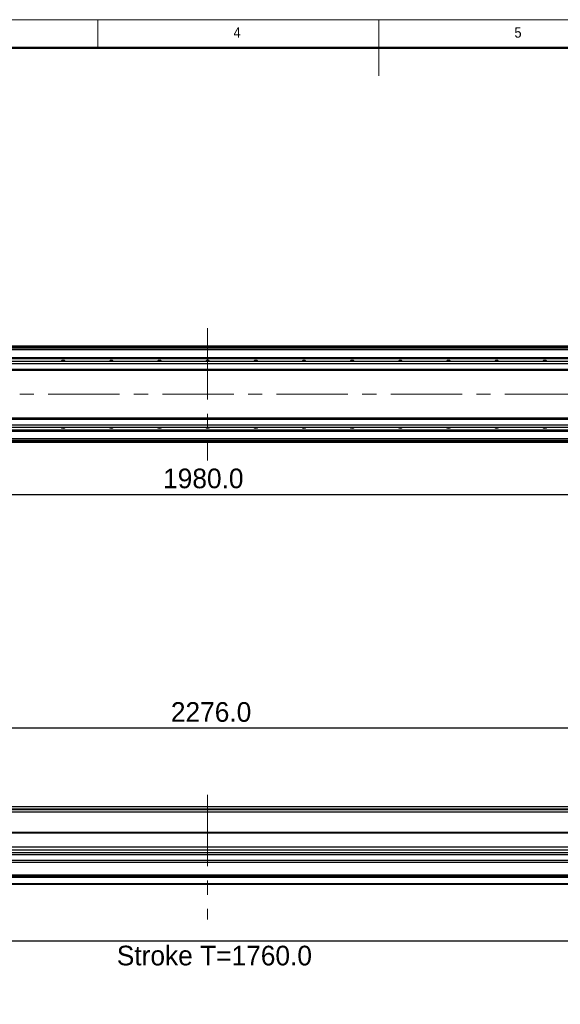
# Model space of a CAD drawing. Header units: millimetres. Extents: x 35 to 2924, y 35 to 2044.
# Tile 6 of 10: x 1023 to 1696, y 816 to 2044. Entities that reach past the tile are written whole.
import ezdxf

# ---------------------------------------------------------------- set-up
doc = ezdxf.new("R2010")
doc.units = ezdxf.units.MM
doc.header["$LTSCALE"] = 7
doc.header["$PDSIZE"] = -1
doc.linetypes.add('CENTERX2', pattern=[20.32, 12.7, -2.54, 2.54, -2.54])
doc.layers.add('DIMNS', color=7, linetype='Continuous')
doc.styles.add('SLDTEXTSTYLE1', font='Gothic.ttf', dxfattribs={"width": 0.913})
doc.styles.add('SLDTEXTSTYLE9', font='txt')
doc.dimstyles.new('SLDDIMSTYLE0', dxfattribs={"dimtxt": 24.5, "dimasz": 14, "dimexe": 0, "dimexo": 0.0625, "dimgap": 6.125, "dimtad": 2, "dimdec": 1, "dimrnd": 1e-09, "dimzin": 4, "dimdsep": 46, "dimtxsty": 'SLDTEXTSTYLE9', "dimsah": 1, "dimcen": 0.09, "dimadec": 0, "dimazin": 1, "dimtfac": 1, "dimtdec": 1, "dimtofl": 0, "dimtmove": 0, "dimatfit": 3, "dimfxl": 0, "dimfrac": 2, "dimtolj": 1, "dimtzin": 12, "dimarcsym": 0})

# ---------------------------------------------------------------- blocks, each defined once
blk = doc.blocks.new('_D')
at = {"layer": 'DIMNS'}
for p, q in [((118.9, 1042), (118.9, 1167.9)), ((2394.9, 1042), (2394.9, 1167.9)), ((118.9, 1160.9), (2394.9, 1160.9))]:
    blk.add_line(p, q, dxfattribs=at)
for points in [[(118.9, 1160.9), (132.9, 1158.8), (132.9, 1163)], [(2394.9, 1160.9), (2380.9, 1163), (2380.9, 1158.8)]]:
    blk.add_solid(points, dxfattribs=at)
at = {"layer": 'DIMNS', "insert": (1211.1, 1193.1), "char_height": 24.5, "attachment_point": 1, "style": 'SLDTEXTSTYLE9'}
blk.add_mtext('2276.0', dxfattribs=at)
blk = doc.blocks.new('_D_4')
at = {"layer": 'Defpoints', "color": 0}
for p in [(360.4, 1033.6), (2120.4, 1030.1), (2120.4, 895.6)]:
    blk.add_point(p, dxfattribs=at)
at = {"layer": 'DIMNS', "color": 0, "lineweight": -2}
for p, q in [((360.4, 1033.5), (360.4, 895.6)), ((2120.4, 1030), (2120.4, 895.6)), ((374.4, 895.6), (2106.4, 895.6))]:
    blk.add_line(p, q, dxfattribs=at)
at = {"layer": 'DIMNS', "color": 0}
for points in [[(374.4, 897.9), (374.4, 893.2), (360.4, 895.6)], [(2106.4, 897.9), (2106.4, 893.2), (2120.4, 895.6)]]:
    blk.add_solid(points, dxfattribs=at)
at = {"layer": 'DIMNS', "color": 0, "insert": (1265.3, 889.4), "char_height": 24.5, "attachment_point": 2, "style": 'SLDTEXTSTYLE9'}
blk.add_mtext('\\A1;Stroke T=1760.0', dxfattribs=at)
blk = doc.blocks.new('_D_35')
at = {"layer": 'DIMNS'}
for p, q in [((266.9, 1467.1), (266.9, 1445.2)), ((2246.9, 1467.1), (2246.9, 1445.2)), ((266.9, 1452.2), (2246.9, 1452.2))]:
    blk.add_line(p, q, dxfattribs=at)
for points in [[(266.9, 1452.2), (280.9, 1450.1), (280.9, 1454.3)], [(2246.9, 1452.2), (2232.9, 1454.3), (2232.9, 1450.1)]]:
    blk.add_solid(points, dxfattribs=at)
at = {"layer": 'DIMNS', "insert": (1201.4, 1484.3), "char_height": 24.5, "attachment_point": 1, "style": 'SLDTEXTSTYLE9'}
blk.add_mtext('1980.0', dxfattribs=at)

msp = doc.modelspace()

# ---------------------------------------------------------------- linework, layer by layer
at = {"color": 7, "linetype": 'Continuous', "lineweight": 18}
for p, q in [((2905, 2044), (35, 2044)), ((1120, 2009), (1120, 2044)), ((1470, 2044), (1470, 1974)), ((70, 2009), (2870, 2009))]:
    msp.add_line(p, q, dxfattribs=at)
at = {"color": 7, "linetype": 'Continuous', "lineweight": 50}
msp.add_line((2870, 2009), (70, 2009), dxfattribs=at)
at = {"color": 7, "linetype": 'Continuous', "lineweight": 25}
for p, q in [((2178.92, 1636.98), (334.92, 1636.98)), ((334.92, 1636.78), (2178.92, 1636.78)), ((334.92, 1636.58), (2178.92, 1636.58)), ((334.92, 1636.48), (2178.92, 1636.48)), ((2178.92, 1634.49), (334.92, 1634.49)), ((361.92, 1622.99), (2151.92, 1622.99)), ((361.92, 1622.7), (2151.92, 1622.7)), ((361.92, 1621.8), (2151.92, 1621.8)), ((361.92, 1621.5), (2151.92, 1621.5)), ((2362.42, 1617.98), (151.92, 1617.98)), ((2362.92, 1614.98), (151.92, 1614.98)), ((2362.92, 1607.98), (151.92, 1607.98)), ((151.92, 1606.98), (2362.92, 1606.98)), ((2362.92, 1546.98), (151.92, 1546.98)), ((151.92, 1545.98), (2362.92, 1545.98)), ((151.92, 1538.98), (2362.92, 1538.98)), ((151.92, 1535.98), (2362.42, 1535.98)), ((361.92, 1532.46), (2151.92, 1532.46)), ((361.92, 1532.17), (2151.92, 1532.17)), ((361.92, 1531.27), (2151.92, 1531.27)), ((361.92, 1530.98), (2151.92, 1530.98)), ((2148.42, 1519.48), (367.42, 1519.48)), ((2148.42, 1516.98), (367.42, 1516.98)), ((151.92, 1062.91), (2362.92, 1062.91)), ((367.42, 1056.41), (2148.42, 1056.41)), ((2120.42, 1030.56), (276.92, 1030.56)), ((2206.92, 1012.11), (306.92, 1012.11)), ((2206.92, 1008.71), (306.92, 1008.71)), ((2382.92, 1005.19), (130.92, 1005.19)), ((2382.92, 1002.59), (130.92, 1002.59)), ((2382.92, 995.66), (130.92, 995.66)), ((2382.92, 993.06), (130.92, 993.06)), ((2382.92, 977.56), (130.92, 977.56)), ((2382.92, 975.56), (130.92, 975.56)), ((2382.92, 974.56), (130.92, 974.56)), ((2382.92, 966.56), (130.92, 966.56)), ((2382.92, 965.56), (130.92, 965.56))]:
    msp.add_line(p, q, dxfattribs=at)
at = {"color": 8, "linetype": 'Continuous', "lineweight": 25}
for p, q in [((2178.92, 1635.98), (334.92, 1635.98)), ((2151.92, 1632.49), (361.92, 1632.49)), ((2151.92, 1521.48), (361.92, 1521.48)), ((2148.42, 1517.98), (367.42, 1517.98)), ((361.92, 1059.91), (2151.92, 1059.91)), ((361.92, 1059.41), (2151.92, 1059.41)), ((2120.92, 1029.56), (276.92, 1029.56))]:
    msp.add_line(p, q, dxfattribs=at)
at = {"color": 7, "linetype": 'Continuous', "lineweight": 25}
for centre, start, end in [((1076.92, 1615.49), 41.71072, 138.28928), ((1136.92, 1615.49), 41.71072, 138.28928), ((1196.92, 1615.49), 41.71072, 138.28928), ((1256.92, 1615.49), 41.71072, 138.28928), ((1316.92, 1615.49), 41.71072, 138.28928), ((1376.92, 1615.49), 41.71072, 138.28928), ((1436.92, 1615.49), 41.71072, 138.28928), ((1496.92, 1615.49), 41.71072, 138.28928), ((1556.92, 1615.49), 41.71072, 138.28928), ((1616.92, 1615.49), 41.71072, 138.28928), ((1676.92, 1615.49), 41.71072, 138.28928), ((1076.92, 1538.48), 221.71072, 318.28928), ((1136.92, 1538.48), 221.71072, 318.28928), ((1196.92, 1538.48), 221.71072, 318.28928), ((1256.92, 1538.48), 221.71072, 318.28928), ((1316.92, 1538.48), 221.71072, 318.28928), ((1376.92, 1538.48), 221.71072, 318.28928), ((1436.92, 1538.48), 221.71072, 318.28928), ((1496.92, 1538.48), 221.71072, 318.28928), ((1556.92, 1538.48), 221.71072, 318.28928), ((1616.92, 1538.48), 221.71072, 318.28928), ((1676.92, 1538.48), 221.71072, 318.28928)]:
    msp.add_arc(centre, 3.75, start, end, dxfattribs=at)
at = {"layer": 'DIMNS', "linetype": 'CENTERX2', "lineweight": 18}
for p, q in [((1256.92, 1659.43), (1256.92, 1494.53)), ((2427.37, 1576.98), (86.47, 1576.98)), ((1256.92, 1077.51), (1256.92, 921.91))]:
    msp.add_line(p, q, dxfattribs=at)

# ---------------------------------------------------------------- texts
at = {"color": 7, "linetype": 'Continuous', "lineweight": 0, "char_height": 12.96, "attachment_point": 1, "style": 'SLDTEXTSTYLE1'}
for s, insert in [('4', (1289.17, 2034.52)), ('5', (1639.17, 2034.52))]:
    msp.add_mtext(s, dxfattribs=dict(at, insert=insert))

# ---------------------------------------------------------------- dimensions: what is measured, and where the dimension line sits
at = {"layer": 'DIMNS'}
for base, p1, p2, picture, middle in [((2246.92, 1452.18), (266.92, 1476.03), (2246.92, 1476.03), '_D_35', (1249.32, 1452.18)), ((2394.92, 1160.94), (118.92, 1033.06), (2394.92, 1033.06), '_D', (1258.93, 1160.94))]:
    dim = msp.add_linear_dim(base=base, p1=p1, p2=p2, dimstyle='SLDDIMSTYLE0', dxfattribs=at)
    dim.commit()
    dim.dimension.update_dxf_attribs({"geometry": picture, "text_midpoint": middle, "dimtype": 160})
dim = msp.add_linear_dim(base=(2120.42, 895.56), p1=(360.42, 1033.56), p2=(2120.42, 1030.06), text='Stroke T=<>', dimstyle='SLDDIMSTYLE0', dxfattribs=at)
dim.commit()
dim.dimension.update_dxf_attribs({"geometry": '_D_4', "text_midpoint": (1265.29, 895.56), "dimtype": 160})

doc.saveas('drawing.dxf')
